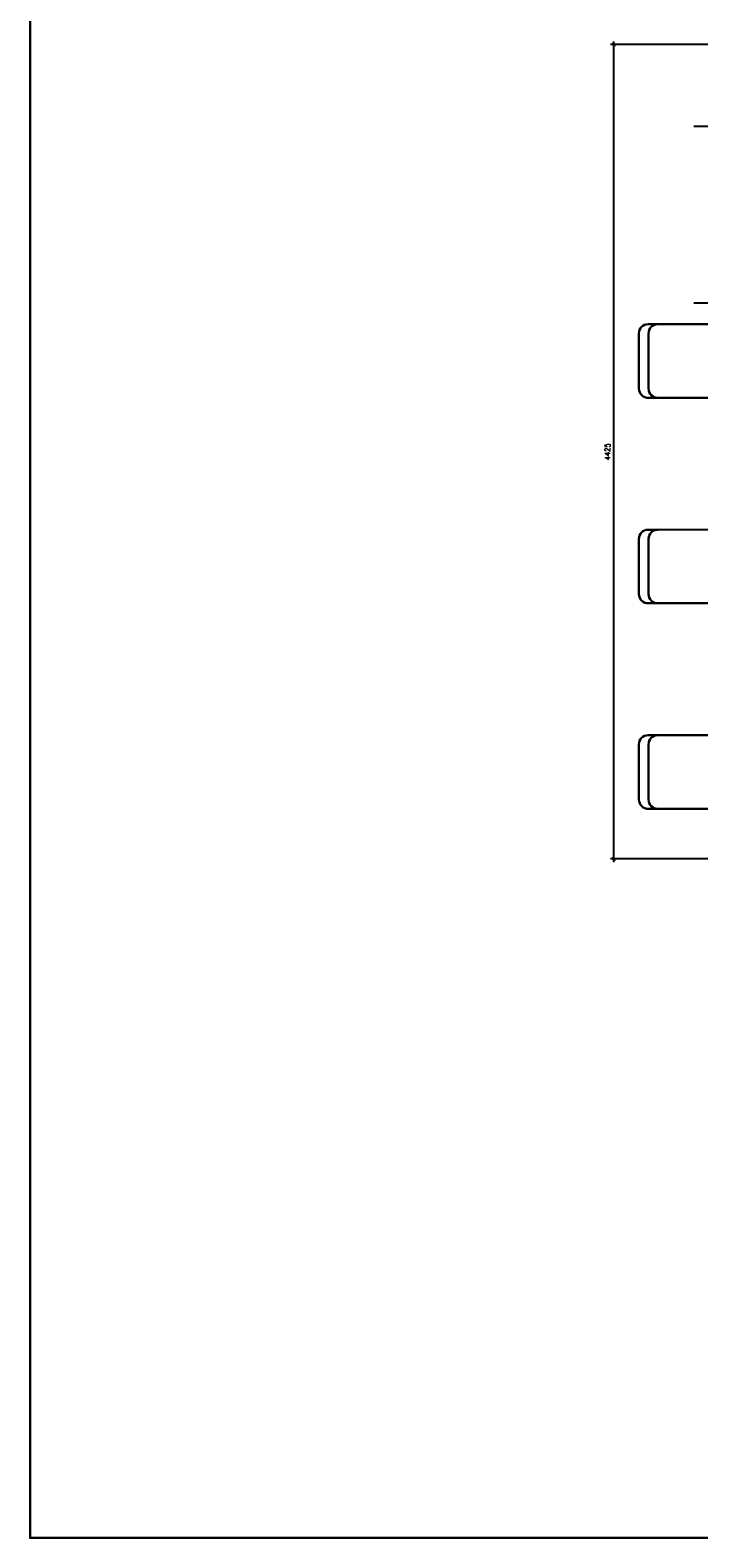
# Model space of a CAD drawing. Header units: millimetres. Extents: x 128910 to 180139, y -42989 to -30610.
# Tile 2 of 5: x 170168 to 173800, y -42989 to -34797. Entities that reach past the tile are written whole.
import ezdxf

# ---------------------------------------------------------------- set-up
doc = ezdxf.new("R2010")
doc.units = ezdxf.units.MM
doc.header["$LTSCALE"] = 2
doc.header["$PDMODE"] = 35
doc.layers.add('Naren-furn', color=1, linetype='Continuous', lineweight=30)
doc.layers.add('new area line', color=10, linetype='Continuous')
doc.styles.add('ArialNarrow_2mm', font='ARIALN.TTF')
doc.styles.add('SSP_Note', font='romans.shx', dxfattribs={"width": 0.8})
doc.dimstyles.new('ArialNarrow_2mm', dxfattribs={"dimscale": 0, "dimtxt": 1.8, "dimasz": 1.5, "dimexe": 1.25, "dimexo": 0.625, "dimgap": 1, "dimtad": 1, "dimdec": 0, "dimdsep": 46, "dimtxsty": 'ArialNarrow_2mm', "dimcen": 1.5, "dimclrd": 8, "dimclre": 8, "dimclrt": 4, "dimadec": 0, "dimazin": 0, "dimtfac": 1, "dimtdec": 0, "dimtmove": 0, "dimatfit": 3, "dimfxl": 1, "dimarcsym": 0})
doc.dimstyles.new('SSP_Dims', dxfattribs={"dimscale": 50, "dimtxt": 2.2, "dimasz": 1.5, "dimexe": 0.9, "dimexo": 2, "dimgap": 1, "dimtad": 1, "dimdec": 0, "dimzin": 1, "dimdsep": 46, "dimtxsty": 'SSP_Note', "dimblk": 'ARCHTICK', "dimcen": 2, "dimdle": 0.9, "dimclrd": 256, "dimclre": 256, "dimclrt": 256, "dimadec": 0, "dimazin": 0, "dimtfac": 1, "dimtdec": 0, "dimtix": 1, "dimtmove": 1, "dimatfit": 3, "dimldrblk": 'DOT', "dimfxl": 1, "dimtolj": 1, "dimtzin": 0, "dimlwd": -1, "dimlwe": -1, "dimarcsym": 0})

# ---------------------------------------------------------------- blocks, each defined once
blk = doc.blocks.new('FB_MOB_BK_tab mesa comunitaria1')
at = {"layer": 'Naren-furn'}
blk.add_lwpolyline([(-0.15, 0.4), (0.15, 0.4, -0.414214), (0.2, 0.35), (0.2, 0.05, -0.414214), (0.15, 0), (-0.15, 0, -0.414214), (-0.2, 0.05), (-0.2, 0.35, -0.414214), (-0.15, 0.4)], format="xyb", close=True, dxfattribs=at)
blk.add_lwpolyline([(0.15, 0.4), (0.2023, 0.4, -0.414214), (0.2523, 0.35), (0.2523, 0.05, -0.427361), (0.2, 0), (0.15, 0)], format="xyb", dxfattribs=at)
blk = doc.blocks.new('_ArchTick')
at = {"color": 0, "linetype": 'ByBlock', "const_width": 0.15}
blk.add_lwpolyline([(-0.5, -0.5), (0.5, 0.5)], dxfattribs=at)
blk = doc.blocks.new('*D611')
at = {"layer": 'Defpoints', "color": 0}
for p in [(173339.1, -34875.9), (174252, -34875.9), (173902, -39300.5)]:
    blk.add_point(p, dxfattribs=at)
at = {"layer": 'new area line', "color": 252}
for p, q in [((174232, -34875.9), (173321.1, -34875.9)), ((173882, -39300.5), (173321.1, -39300.5))]:
    blk.add_line(p, q, dxfattribs=at)
at = {"layer": 'new area line'}
blk.add_line((173339.1, -39318.5), (173339.1, -34857.9), dxfattribs=at)
at = {"layer": 'new area line', "xscale": 20, "yscale": 20, "zscale": 20}
for p, rotation in [((173339.1, -34875.9), 90), ((173339.1, -39300.5), 270)]:
    blk.add_blockref('_ArchTick', p, dxfattribs=dict(at, rotation=rotation))
at = {"layer": 'new area line', "insert": (173304.1, -37088.2), "char_height": 30, "attachment_point": 5, "rotation": 90, "style": 'SSP_Note'}
blk.add_mtext('\\A1;4425', dxfattribs=at)
blk = doc.blocks.new('_Dot')
at = {"color": 0, "linetype": 'ByBlock', "lineweight": -2}
blk.add_line((-0.5, 0), (-1, 0), dxfattribs=at)
at = {"color": 0, "linetype": 'ByBlock', "const_width": 0.5}
blk.add_lwpolyline([(-0.25, 0, 1), (0.25, 0, 1)], format="xyb", close=True, dxfattribs=at)

msp = doc.modelspace()

# ---------------------------------------------------------------- linework, layer by layer
at = {"layer": 'Naren-furn'}
msp.add_lwpolyline([(170168.1, -30609.6), (180138.5, -30609.6), (180138.5, -42989.5), (170168.1, -42989.5)], close=True, dxfattribs=at)

# ---------------------------------------------------------------- block references
at = {"layer": 'Naren-furn', "color": 0, "extrusion": (-4.55815e-10, -3.95757e-10, -1), "xscale": 1000, "yscale": 1000, "zscale": -1000, "rotation": 359.9389040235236}
for p in [(-173727.3, -36794.7, 0), (-173727.3, -37911.3, 0), (-173727.3, -39028, 0)]:
    msp.add_blockref('FB_MOB_BK_tab mesa comunitaria1', p, dxfattribs=at)

# ---------------------------------------------------------------- dimensions: what is measured, and where the dimension line sits
at = {"layer": 'new area line'}
dim = msp.add_linear_dim(base=(173339.1, -34875.9), p1=(173902, -39300.5), p2=(174252, -34875.9), angle=90, dimstyle='SSP_Dims', override={"dimscale": 1, "dimtxt": 1.5, "dimasz": 1, "dimexo": 1, "dimrnd": 5, "dimclre": 252}, dxfattribs=at)
dim.commit()
dim.dimension.update_dxf_attribs({"geometry": '*D611', "text_midpoint": (173304.1, -37088.2)})

# ---------------------------------------------------------------- leaders
at = {"layer": 'Naren-furn'}
for points in [[(174129, -35321.2), (173773.3, -35321.2)], [(173951.1, -36279.8), (173773.3, -36279.8)]]:
    msp.add_leader(points, dimstyle='ArialNarrow_2mm', override={"dimtad": 0, "dimclrd": 1}, dxfattribs=at)

doc.saveas('drawing.dxf')
